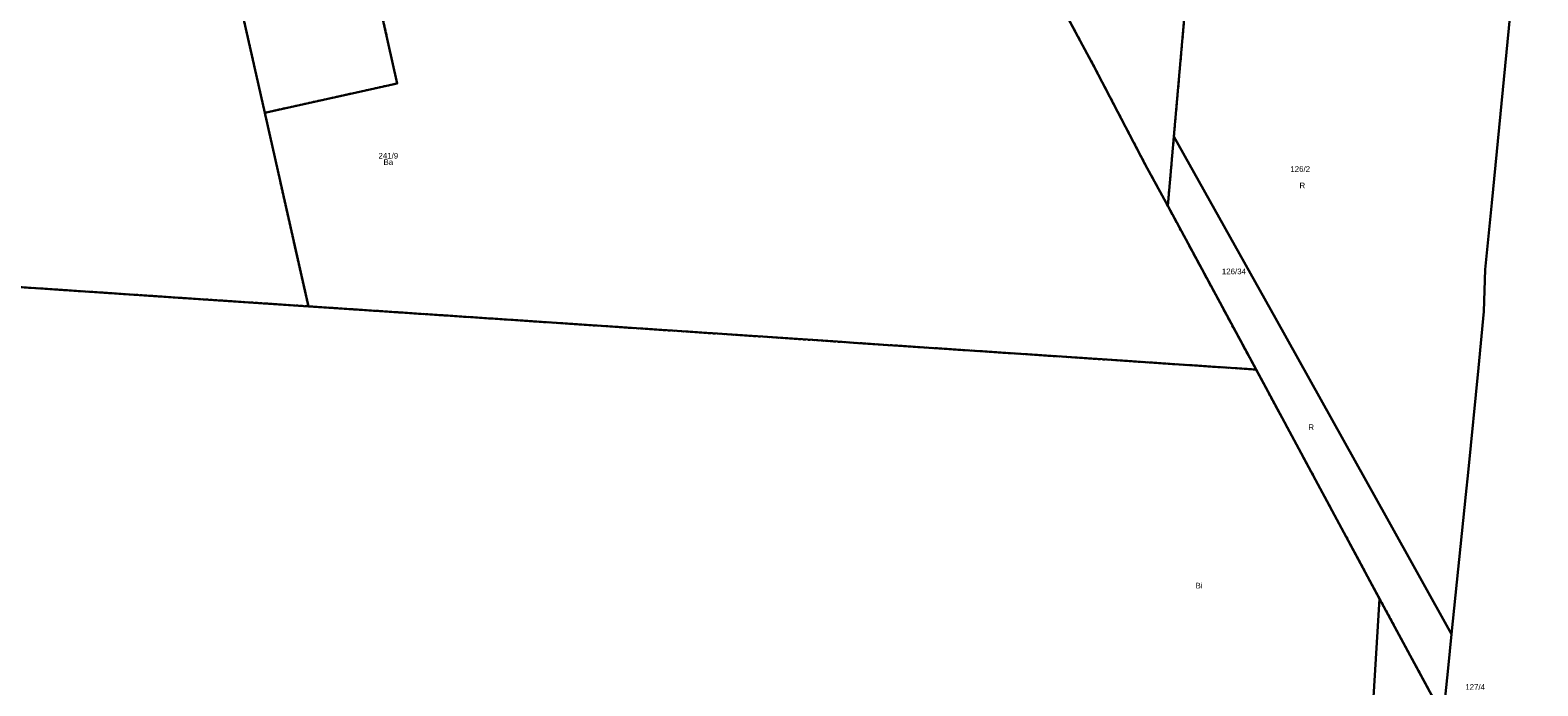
# Model space of a CAD drawing. Header units: metres. Extents: x 6603615 to 6604470, y 5739741 to 5740610.
# Tile 9 of 14: x 6603913 to 6604246, y 5740030 to 5740175. Entities that reach past the tile are written whole.
import ezdxf
from ezdxf.enums import TextEntityAlignment as Align

# ---------------------------------------------------------------- set-up
doc = ezdxf.new("R2010")
doc.units = ezdxf.units.M
doc.linetypes.add('PRZER1-1', pattern=[1, 0.5, -0.5])
doc.layers.add('_działki', color=3, linetype='Continuous', lineweight=40)
for name, color, linetype, lineweight, true_color in [('GESDZI', 7, 'Continuous', 18, 0x008000), ('GESDZI_O', 7, 'Continuous', 18, 0x008000), ('GESUZY', 7, 'Continuous', 18, 0x008000), ('GESUZY_O', 7, 'Continuous', 18, 0x008000)]:
    doc.layers.add(name, color=color, linetype=linetype, lineweight=lineweight, true_color=true_color)
doc.styles.add('Arial', font='arial.ttf')

# ---------------------------------------------------------------- blocks, each defined once
blk = doc.blocks.new('A$C8469fa7e')
at = {"layer": 'GESDZI', "color": 3, "linetype": 'Continuous', "lineweight": 30}
for points in [[(6604111.08, 5740236.03), (6604148.04, 5740167.37), (6604159.32, 5740145.75), (6604164.29, 5740136.55), (6604183.81, 5740100.36), (6604161.21, 5740101.87), (6604155.41, 5740102.26), (6604096.88, 5740106.16), (6604090.22, 5740106.61), (6604045.72, 5740109.58), (6604018.05, 5740111.43), (6603974.25, 5740114.35), (6603964.59, 5740157.18), (6603993.88, 5740163.67), (6603985.78, 5740199.93)], [(6604363.83, 5740188.27), (6604337.22, 5740125.89), (6604321.34, 5739944.74), (6604331.35, 5739888.86), (6604328.93, 5739865.18), (6604316.29, 5739843.46), (6604311.87, 5739842.59), (6604297.35, 5739839.72), (6604306.33, 5739857), (6604285.94, 5739911.03), (6604254.17, 5739970.57), (6604225.19, 5740023.63), (6604226.28, 5740034.3), (6604227.06, 5740041.86), (6604230.22, 5740072.76), (6604230.69, 5740077.56), (6604232.98, 5740100.72), (6604234.22, 5740113.22), (6604234.51, 5740122.53), (6604235.95, 5740137.25), (6604240.56, 5740184.33)], [(6603907.39, 5740118.81), (6603945.5, 5740116.26), (6603974.25, 5740114.35), (6604018.05, 5740111.43), (6604045.72, 5740109.58), (6604090.22, 5740106.61), (6604096.88, 5740106.16), (6604155.41, 5740102.26), (6604161.21, 5740101.87), (6604183.81, 5740100.36), (6604211.14, 5740049.68), (6604208.38, 5740004.99)]]:
    blk.add_lwpolyline(points, dxfattribs=at)
for points in [[(6603701.36, 5740122.17), (6603706.32, 5740186.39), (6603944.66, 5740245.6), (6603964.59, 5740157.18), (6603974.25, 5740114.35), (6603945.5, 5740116.26), (6603907.39, 5740118.81), (6603870.28, 5740121.29), (6603812.44, 5740125.15), (6603802.42, 5740125.83), (6603751.71, 5740129.25), (6603733.38, 5740130.47), (6603718.41, 5740131.44), (6603715.21, 5740131.65), (6603705.45, 5740125.02), (6603703.24, 5740124.01), (6603702.62, 5740123.39)], [(6604227.06, 5740041.86), (6604212.81, 5740067.39), (6604205.66, 5740080.21), (6604188.08, 5740111.72), (6604165.65, 5740151.91), (6604165.8, 5740153.63), (6604171.11, 5740214.14), (6604170.91, 5740219.51), (6604173.42, 5740218.25), (6604240.56, 5740184.33), (6604235.95, 5740137.25), (6604234.51, 5740122.53), (6604234.22, 5740113.22), (6604232.98, 5740100.72), (6604230.69, 5740077.56), (6604230.22, 5740072.76)], [(6604225.19, 5740023.63), (6604211.14, 5740049.68), (6604183.81, 5740100.36), (6604164.29, 5740136.55), (6604165.05, 5740145.1), (6604165.65, 5740151.91), (6604188.08, 5740111.72), (6604205.66, 5740080.21), (6604212.81, 5740067.39), (6604227.06, 5740041.86), (6604226.28, 5740034.3)], [(6604205, 5739821.48), (6604196.08, 5739821.95), (6604198.07, 5739851.9), (6604198.87, 5739863.88), (6604199.76, 5739877.24), (6604201.1, 5739896.98), (6604202.44, 5739916.9), (6604203.44, 5739931.58), (6604203.8, 5739936.9), (6604205.14, 5739956.67), (6604205.71, 5739965.06), (6604208.38, 5740004.99), (6604211.14, 5740049.68), (6604225.19, 5740023.63), (6604254.17, 5739970.57), (6604285.94, 5739911.03), (6604306.33, 5739857), (6604297.35, 5739839.72)]]:
    blk.add_lwpolyline(points, close=True, dxfattribs=at)
at = {"layer": 'GESUZY', "color": 3, "linetype": 'PRZER1-1', "lineweight": 30}
for points in [[(6603944.66, 5740245.6), (6603964.59, 5740157.18), (6603974.25, 5740114.35), (6603945.5, 5740116.26), (6603907.39, 5740118.81), (6603870.28, 5740121.29), (6603812.44, 5740125.15), (6603802.42, 5740125.83), (6603751.71, 5740129.25), (6603752.5, 5740141.56), (6603703.11, 5740144.81), (6603706.32, 5740186.39)], [(6604126.99, 5740206.49), (6604148.04, 5740167.37), (6604159.32, 5740145.75), (6604164.29, 5740136.55), (6604183.81, 5740100.36), (6604161.21, 5740101.87), (6604155.41, 5740102.26), (6604096.88, 5740106.16), (6604090.22, 5740106.61), (6604045.72, 5740109.58), (6604018.05, 5740111.43), (6603974.25, 5740114.35), (6603964.59, 5740157.18), (6603993.88, 5740163.67), (6603985.78, 5740199.93)], [(6604254.17, 5739970.57), (6604225.19, 5740023.63), (6604211.14, 5740049.68), (6604183.81, 5740100.36), (6604164.29, 5740136.55), (6604165.05, 5740145.1), (6604165.65, 5740151.91), (6604165.8, 5740153.63), (6604171.11, 5740214.14)], [(6603907.39, 5740118.81), (6603945.5, 5740116.26), (6603974.25, 5740114.35), (6604018.05, 5740111.43), (6604045.72, 5740109.58), (6604090.22, 5740106.61), (6604096.88, 5740106.16), (6604155.41, 5740102.26), (6604161.21, 5740101.87), (6604183.81, 5740100.36), (6604211.14, 5740049.68), (6604225.19, 5740023.63), (6604254.17, 5739970.57)]]:
    blk.add_lwpolyline(points, dxfattribs=at)
at = {"layer": 'GESDZI_O', "color": 3, "linetype": 'Continuous', "lineweight": 30, "style": 'Arial'}
for s, p in [('241/9', (6603991.92, 5740147.04)), ('126/2', (6604193.58, 5740144.1)), ('126/34', (6604178.92, 5740121.45)), ('127/4', (6604232.27, 5740029.52))]:
    blk.add_text(s, height=1.25, rotation=360, dxfattribs=at).set_placement(p, align=Align.CENTER)
at = {"layer": 'GESUZY_O', "color": 3, "linetype": 'Continuous', "lineweight": 30, "style": 'Arial'}
for s, p in [('Ba', (6603991.92, 5740145.64)), ('R', (6604194.05, 5740140.46)), ('R', (6604196.02, 5740086.98)), ('Bi', (6604171.21, 5740051.94))]:
    blk.add_text(s, height=1.25, rotation=360, dxfattribs=at).set_placement(p, align=Align.CENTER)

msp = doc.modelspace()

# ---------------------------------------------------------------- block references
at = {"layer": '_działki', "color": 1}
msp.add_blockref('A$C8469fa7e', (0, 0), dxfattribs=at)

doc.saveas('drawing.dxf')
